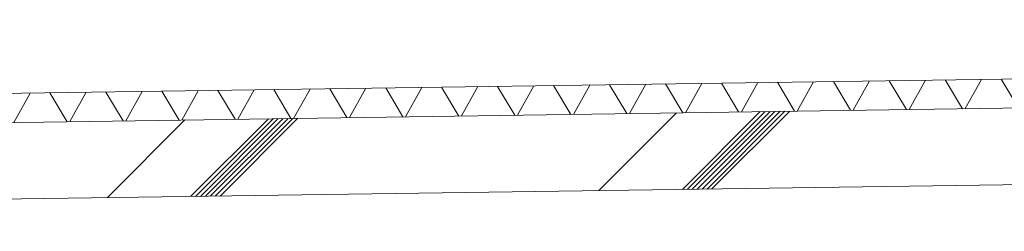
# Model space of a CAD drawing. Header units: millimetres. Extents: x 37681 to 219932, y -4585 to 8657.
# Tile 29 of 53: x 48755 to 50787, y 4958 to 5395. Entities that reach past the tile are written whole.
import ezdxf

# ---------------------------------------------------------------- set-up
doc = ezdxf.new("R2010")
doc.units = ezdxf.units.MM
doc.layers.add('A--A23__Vloeren', color=8, linetype='Continuous', lineweight=15)
doc.layers.add('A--L23__Vloeren', color=3, linetype='Continuous', lineweight=9)

msp = doc.modelspace()

# ---------------------------------------------------------------- hatches: boundary and pattern name
at = {"layer": 'A--A23__Vloeren', "lineweight": 9}
h = msp.add_hatch(dxfattribs=at)
h.set_pattern_fill('FP_7', color=256, angle=240, style=0, pattern_type=2)
h.set_pattern_definition([(60.83, (48887.76, 2980), (-87.3177, 48.7403), []), (120.83, (48887.76, 2980), (-85.8692, -51.2493), [])])
h.paths.add_polyline_path([(44151.4, 5116.5), (59145.4, 5333.7), (59145.4, 5393.7), (44151.4, 5176.5)])
h.paths.add_polyline_path([(59236.4, 5393.7), (59236.4, 5395), (59190.9, 5394.3)])
h = msp.add_hatch(dxfattribs=at)
h.set_pattern_fill('FP_6', color=256, style=0, pattern_type=2)
h.set_pattern_definition([(45, (48887.76, 2980), (-500, 500), []), (45, (49057.76, 2980), (-500, 500), []), (45, (49067.76, 2980), (-500, 500), []), (45, (49077.76, 2980), (-500, 500), []), (45, (49087.76, 2980), (-500, 500), []), (45, (49097.76, 2980), (-500, 500), []), (45, (49107.76, 2980), (-500, 500), []), (45, (49117.76, 2980), (-500, 500), [])])
h.paths.add_polyline_path([(44151.4, 4958.4), (59190.9, 5176.3), (59145.4, 5177), (59145.4, 5333.7), (44151.4, 5116.5)])

# ---------------------------------------------------------------- linework, layer by layer
at = {"layer": 'A--L23__Vloeren', "lineweight": 15}
for p, q in [((59236.4, 5395), (44151.4, 5176.5)), ((59236.4, 5335), (44151.4, 5116.5)), ((44151.4, 4958.4), (59131.4, 5175.5))]:
    msp.add_line(p, q, dxfattribs=at)

doc.saveas('drawing.dxf')
